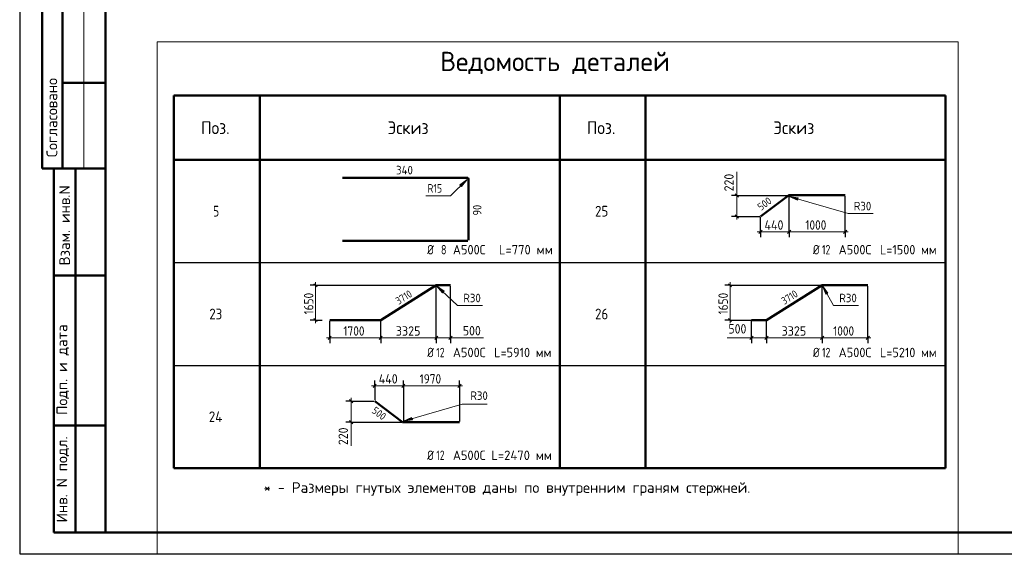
# Model space of a CAD drawing. Header units: millimetres. Extents: x 0 to 21000, y -5 to 14850.
# Tile 1 of 28: x 0 to 11486, y -5 to 6236. Entities that reach past the tile are written whole.
import ezdxf

# ---------------------------------------------------------------- set-up
doc = ezdxf.new("R2010")
doc.units = ezdxf.units.MM
for name, color, linetype, lineweight in [('Standard', 7, 'Continuous', 25), ('ДОП Верх по Х', 7, 'Continuous', 25), ('ЖБ Пилон', 180, 'Continuous', 25), ('Размерная линия_ общее', 7, 'Continuous', 13), ('Фоновоя арматура Х1', 7, 'Continuous', 25)]:
    doc.layers.add(name, color=color, linetype=linetype, lineweight=lineweight)
doc.styles.add('ISOCPEUR', font='txt')

msp = doc.modelspace()

# ---------------------------------------------------------------- hatches: boundary and pattern name
at = {"layer": 'Standard', "linetype": 'Continuous', "lineweight": 13, "transparency": 33554687}
for points in [[(5155, 4287), (5219, 4372), (5134, 4308)], [(9081, 4157), (8976, 4172), (9072, 4128)], [(4951, 3068), (4864, 3129), (4931, 3046)], [(9429, 3045), (9364, 3129), (9403, 3030)], [(4572, 1594), (4476, 1551), (4581, 1565)]]:
    msp.add_hatch(color=7, dxfattribs=at).paths.add_polyline_path(points)

# ---------------------------------------------------------------- linework, layer by layer
at = {"layer": 'Standard', "color": 7, "linetype": 'Continuous', "lineweight": 25, "transparency": 33554687}
msp.add_line((1000, 14600), (1000, 529), dxfattribs=at)
at = {"layer": 'Standard', "color": 7, "linetype": 'Continuous', "lineweight": 50, "transparency": 33554687}
for p, q in [((263, 7750), (263, 4500)), ((263, 7750), (263, 4500)), ((500, 7750), (500, 4500)), ((1000, 5500), (500, 5500)), ((1800, 5350), (1800, 4600)), ((1800, 5350), (6300, 5350)), ((10800, 5350), (1800, 5350)), ((1800, 1000), (1800, 5350)), ((2800, 1000), (2800, 5350)), ((6300, 5350), (10800, 5350)), ((6300, 1000), (6300, 5350)), ((7300, 1000), (7300, 5350)), ((10800, 1000), (10800, 5350)), ((10800, 4600), (1800, 4600)), ((0, 4500), (3, 4500)), ((263, 4500), (1000, 4500)), ((400, 250), (400, 4500)), ((400, 250), (400, 4500)), ((650, 250), (650, 4500)), ((400, 3250), (1000, 3250)), ((400, 1500), (1000, 1500)), ((1800, 1000), (10800, 1000)), ((1000, 250), (400, 250))]:
    msp.add_line(p, q, dxfattribs=at)
at = {"layer": 'Standard', "color": 7, "linetype": 'Continuous', "lineweight": 13, "transparency": 33554687}
for p, q in [((750, 7750), (750, 4500)), ((10949, -5), (10949, 5977)), ((5219, 4372), (5134, 4308)), ((5155, 4287), (5219, 4372)), ((5219, 4372), (5219, 4372)), ((5219, 4372), (5219, 4372)), ((5219, 4372), (5219, 4372)), ((8366, 4183), (8366, 4460)), ((5134, 4308), (5155, 4287)), ((5144, 4298), (5139, 4292)), ((8976, 4172), (8976, 4172)), ((8976, 4172), (8976, 4172)), ((8976, 4172), (8976, 4172)), ((8976, 4172), (9072, 4128)), ((9081, 4157), (8976, 4172)), ((9072, 4128), (9081, 4157)), ((9076, 4143), (9084, 4140)), ((4864, 3129), (4864, 3129)), ((4864, 3129), (4864, 3129)), ((4864, 3129), (4864, 3129)), ((4864, 3129), (4931, 3046)), ((4951, 3068), (4864, 3129)), ((9364, 3129), (9364, 3129)), ((9364, 3129), (9364, 3129)), ((9364, 3129), (9364, 3129)), ((9364, 3129), (9403, 3030)), ((9429, 3045), (9364, 3129)), ((4931, 3046), (4951, 3068)), ((4941, 3057), (4946, 3052)), ((9403, 3030), (9429, 3045)), ((9416, 3037), (9420, 3031)), ((5024, 2522), (5409, 2522)), ((8537, 2522), (8253, 2522)), ((9524, 2522), (9909, 2522)), ((3866, 1539), (3866, 1263)), ((4572, 1594), (4476, 1551)), ((4476, 1551), (4581, 1565)), ((4476, 1551), (4476, 1551)), ((4476, 1551), (4476, 1551)), ((4476, 1551), (4476, 1551)), ((4581, 1565), (4572, 1594)), ((4576, 1580), (4584, 1582))]:
    msp.add_line(p, q, dxfattribs=at)
at = {"layer": 'Standard', "color": 7, "linetype": 'Continuous', "lineweight": 35, "transparency": 33554687}
for p, q in [((10800, 4150), (10800, 2200)), ((10800, 2950), (10800, 1000))]:
    msp.add_line(p, q, dxfattribs=at)
at = {"layer": 'Standard', "color": 7, "linetype": 'Continuous', "lineweight": -3, "transparency": 33554687}
for p, q in [((1800, 3400), (10800, 3400)), ((1800, 2200), (10800, 2200))]:
    msp.add_line(p, q, dxfattribs=at)
at = {"layer": 'Standard', "color": 7, "linetype": 'Continuous', "lineweight": 25, "transparency": 33554687}
msp.add_lwpolyline([(0, 0), (21000, 0), (21000, 14850), (0, 14850), (0, 0)], close=True, dxfattribs=at)
at = {"layer": 'Standard', "color": 7, "linetype": 'Continuous', "lineweight": 13, "transparency": 33554687}
for points in [[(21000, 14850), (0, 14850), (0, 0), (21000, 0), (21000, 14850)], [(10949, 5977), (1602, 5977), (1602, -5)], [(4736, 4181), (5027, 4181), (5219, 4372)], [(9955, 3973), (9663, 3973), (8976, 4172)], [(5400, 2901), (5109, 2901), (4864, 3129)], [(9786, 2901), (9495, 2901), (9364, 3129)], [(5455, 1749), (5163, 1749), (4476, 1551)]]:
    msp.add_lwpolyline(points, dxfattribs=at)
at = {"layer": 'Standard', "color": 7, "linetype": 'Continuous', "lineweight": 50, "transparency": 33554687}
msp.add_lwpolyline([(1000, 14600), (20750, 14600), (20750, 250), (1000, 250), (1000, 14600)], close=True, dxfattribs=at)
at = {"layer": 'ДОП Верх по Х', "color": 7, "linetype": 'Continuous', "lineweight": 50, "transparency": 33554687}
for p, q in [((8642, 3939), (8967, 4183)), ((8976, 4186), (9629, 4186)), ((4211, 2730), (4860, 3136)), ((4864, 3137), (5024, 3137)), ((8711, 2730), (9360, 3136)), ((9364, 3137), (9893, 3137)), ((4142, 1783), (4467, 1539)), ((4476, 1536), (5129, 1536))]:
    msp.add_line(p, q, dxfattribs=at)
for centre, radius, start, end in [((8976, 4172), 14.3, 90, 126.8699), ((4864, 3129), 8.17, 90, 122.0054), ((9364, 3129), 8.17, 90, 122.0054), ((4476, 1551), 14.3, 233.1301, 270)]:
    msp.add_arc(centre, radius, start, end, dxfattribs=at)
at = {"layer": 'ЖБ Пилон', "color": 7, "linetype": 'Continuous', "lineweight": 50, "transparency": 33554687}
for p, q in [((3766, 4388), (5226, 4388)), ((5234, 4379), (5234, 3662)), ((5226, 3654), (3766, 3654))]:
    msp.add_line(p, q, dxfattribs=at)
msp.add_arc((5226, 4379), 8.43, 0, 90, dxfattribs=at)
at = {"layer": 'Размерная линия_ общее', "color": 253, "linetype": 'Continuous', "lineweight": -3, "true_color": 0xa0a0a0, "transparency": 33554687}
for p, q in [((8366, 4183), (8304, 4183)), ((8366, 4183), (8429, 4183)), ((8366, 4183), (8957, 4183)), ((9629, 3759), (9629, 4176)), ((8366, 3939), (8304, 3939)), ((8366, 3939), (8429, 3939)), ((8366, 3939), (8632, 3939)), ((8642, 3759), (8642, 3929)), ((8642, 3759), (8642, 3822)), ((8976, 3759), (8976, 3822)), ((9629, 3759), (9629, 3822)), ((8642, 3759), (8642, 3697)), ((8976, 3759), (8976, 3697)), ((9629, 3759), (9629, 3697)), ((3451, 3136), (3389, 3136)), ((3451, 3136), (3514, 3136)), ((8286, 3136), (8224, 3136)), ((8286, 3136), (8349, 3136)), ((9893, 2522), (9893, 3127)), ((3451, 2730), (3389, 2730)), ((3451, 2730), (3514, 2730)), ((3451, 2730), (3529, 2730)), ((3616, 2522), (3616, 2720)), ((8286, 2730), (8224, 2730)), ((8286, 2730), (8349, 2730)), ((8286, 2730), (8537, 2730)), ((3616, 2522), (3616, 2584)), ((4211, 2522), (4211, 2584)), ((4860, 2522), (4860, 2584)), ((5024, 2522), (5024, 2584)), ((8537, 2522), (8537, 2584)), ((8711, 2522), (8711, 2584)), ((9360, 2522), (9360, 2584)), ((9893, 2522), (9893, 2584)), ((3616, 2522), (3616, 2459)), ((4211, 2522), (4211, 2459)), ((4860, 2522), (4860, 2459)), ((5024, 2522), (5024, 2459)), ((8537, 2522), (8537, 2459)), ((8711, 2522), (8711, 2459)), ((9360, 2522), (9360, 2459)), ((9893, 2522), (9893, 2459)), ((4142, 1963), (4142, 2025)), ((4142, 1963), (4142, 1900)), ((4142, 1963), (4142, 1793)), ((4476, 1963), (4476, 2025)), ((4476, 1963), (4476, 1900)), ((4476, 1963), (4476, 1546)), ((5129, 1963), (5129, 2025)), ((5129, 1963), (5129, 1900)), ((5129, 1963), (5129, 1546)), ((3866, 1783), (3804, 1783)), ((3866, 1783), (3929, 1783)), ((3866, 1783), (4132, 1783)), ((3866, 1539), (3804, 1539)), ((3866, 1539), (3929, 1539))]:
    msp.add_line(p, q, dxfattribs=at)
at = {"layer": 'Размерная линия_ общее', "color": 7, "linetype": 'Continuous', "lineweight": 25, "transparency": 33554687}
for p, q in [((8385, 4164), (8348, 4202)), ((8385, 3920), (8348, 3958)), ((8623, 3741), (8660, 3778)), ((8957, 3741), (8994, 3778)), ((9610, 3741), (9648, 3778)), ((3470, 3117), (3433, 3154)), ((8305, 3117), (8268, 3154)), ((3470, 2711), (3433, 2749)), ((8305, 2711), (8268, 2749)), ((3597, 2503), (3634, 2541)), ((4192, 2503), (4230, 2541)), ((4841, 2503), (4879, 2541)), ((5006, 2503), (5043, 2541)), ((8518, 2503), (8556, 2541)), ((8692, 2503), (8730, 2541)), ((9341, 2503), (9379, 2541)), ((9874, 2503), (9912, 2541)), ((4123, 1944), (4160, 1982)), ((4457, 1944), (4494, 1982)), ((5110, 1944), (5148, 1982)), ((3848, 1802), (3885, 1764)), ((3848, 1558), (3885, 1520))]:
    msp.add_line(p, q, dxfattribs=at)
at = {"layer": 'Размерная линия_ общее', "color": 7, "linetype": 'Continuous', "lineweight": 13, "transparency": 33554687}
for p, q in [((8366, 4183), (8366, 4221)), ((8366, 3939), (8366, 4183)), ((8366, 3939), (8366, 3902)), ((8642, 3759), (8604, 3759)), ((8642, 3759), (8976, 3759)), ((8976, 3759), (9629, 3759)), ((9629, 3759), (9666, 3759)), ((3451, 3136), (3451, 3173)), ((8286, 3136), (8286, 3173)), ((3451, 2730), (3451, 2693)), ((8286, 2730), (8286, 2693)), ((3616, 2522), (3578, 2522)), ((3616, 2522), (4211, 2522)), ((4211, 2522), (4860, 2522)), ((4860, 2522), (5024, 2522)), ((5024, 2522), (5062, 2522)), ((8537, 2522), (8500, 2522)), ((8537, 2522), (8711, 2522)), ((8711, 2522), (9360, 2522)), ((9360, 2522), (9893, 2522)), ((9893, 2522), (9930, 2522)), ((4142, 1963), (4104, 1963)), ((4142, 1963), (4476, 1963)), ((4476, 1963), (5129, 1963)), ((5129, 1963), (5166, 1963)), ((3866, 1783), (3866, 1821)), ((3866, 1783), (3866, 1539)), ((3866, 1539), (3866, 1502))]:
    msp.add_line(p, q, dxfattribs=at)
at = {"layer": 'Размерная линия_ общее', "color": 253, "linetype": 'Continuous', "lineweight": -3, "true_color": 0xa0a0a0, "transparency": 33554687}
for points in [[(8976, 3759), (8976, 3768), (8976, 3768), (8976, 4063), (8976, 4063), (8976, 4176)], [(3451, 3136), (4280, 3136), (4280, 3136), (4830, 3136)], [(4860, 2522), (4860, 2533), (4860, 2533), (4860, 3058), (4860, 3058), (4860, 3126)], [(5024, 2522), (5024, 2533), (5024, 2533), (5024, 3127)], [(8286, 3136), (8576, 3136), (8576, 3136), (9340, 3136)], [(9360, 2522), (9360, 2533), (9360, 2533), (9360, 3126)], [(4211, 2522), (4211, 2530), (4211, 2530), (4211, 2531), (4211, 2531), (4211, 2720)], [(8537, 2522), (8537, 2544), (8537, 2544), (8537, 2550), (8537, 2550), (8537, 2720)], [(8711, 2522), (8711, 2537), (8711, 2537), (8711, 2546), (8711, 2546), (8711, 2720)], [(3866, 1539), (4275, 1539), (4275, 1539), (4457, 1539)]]:
    msp.add_lwpolyline(points, dxfattribs=at)
at = {"layer": 'Размерная линия_ общее', "color": 7, "linetype": 'Continuous', "lineweight": 13, "transparency": 33554687}
for points in [[(3451, 2730), (3451, 2749), (3451, 2749), (3451, 3136)], [(8286, 2730), (8286, 2764), (8286, 2764), (8286, 3136)]]:
    msp.add_lwpolyline(points, dxfattribs=at)
at = {"layer": 'Фоновоя арматура Х1', "color": 7, "linetype": 'Continuous', "lineweight": 50, "transparency": 33554687}
for p, q in [((4211, 2730), (3616, 2730)), ((8711, 2730), (8537, 2730))]:
    msp.add_line(p, q, dxfattribs=at)

# ---------------------------------------------------------------- texts
at = {"layer": 'Standard', "color": 7, "linetype": 'Continuous', "lineweight": 50, "transparency": 33554687, "insert": (4905, 5600), "char_height": 225, "width": 2899.15, "attachment_point": 7, "style": 'ISOCPEUR'}
msp.add_mtext('\\W0.98;Ведомость деталей', dxfattribs=at)
at = {"layer": 'Standard', "color": 7, "linetype": 'Continuous', "lineweight": 50, "transparency": 33554687, "char_height": 125, "attachment_point": 7, "rotation": 90, "style": 'ISOCPEUR'}
for s, insert, width in [('\\A1;{\\fISOCPEUR|i0|b0;\\H125.000000;\\W1.000000;\\C7;Согласовано}\\P', (438, 4631), 1035.94), ('\\A1;{\\fISOCPEUR|i0|b0;\\H125.000000;\\W1.000000;\\C7;Взам. инв.N}\\P', (586, 3368), 954.55), ('\\A1;{\\fISOCPEUR|i0|b0;\\H125.000000;\\W1.000000;\\C7;Подп. и дата}\\P', (575, 1621), 1098.53), ('\\A1;{\\fISOCPEUR|i0|b0;\\H125.000000;\\W1.000000;\\C7;Инв. N подл.}\\P', (575, 367), 1010.9)]:
    msp.add_mtext(s, dxfattribs=dict(at, insert=insert, width=width))
at = {"layer": 'Standard', "color": 7, "linetype": 'Continuous', "lineweight": 25, "transparency": 33554687, "attachment_point": 7, "style": 'ISOCPEUR'}
for s, insert, char_height, width in [('\\W0.92;Поз.', (2116, 4900), 150, 436.49), ('\\W0.94;Эскиз', (4291, 4900), 150, 588.06), ('\\W0.92;Поз.', (6616, 4900), 150, 436.49), ('\\W0.94;Эскиз', (8791, 4900), 150, 588.06), ('\\W0.78;5', (2256, 3938), 125, 136.01), ('\\W0.87;25', (6712, 3938), 125, 229.5), ('\\W0.83;Ø', (4753, 3496), 110, 155.83), ('\\W0.78;8', (4914, 3496), 110, 119.68), ('\\W0.95;А500С', (5053, 3496), 110, 458.88), ('\\W0.97;L=770 мм', (5590, 3496), 110, 679.73), ('\\W0.83;Ø', (9253, 3496), 110, 155.84), ('\\W0.75;12', (9359, 3496), 110, 173.17), ('\\W0.95;А500С', (9553, 3496), 110, 458.88), ('\\W0.94;L=1500 мм', (10035, 3496), 110, 733.27), ('\\W0.87;23', (2212, 2738), 125, 229.51), ('\\W0.87;26', (6712, 2738), 125, 229.5), ('\\W0.83;Ø', (4753, 2296), 110, 155.83), ('\\W0.75;12', (4859, 2296), 110, 173.17), ('\\W0.95;А500С', (5053, 2296), 110, 458.88), ('\\W0.94;L=5910 мм', (5535, 2296), 110, 733.27), ('\\W0.83;Ø', (9253, 2296), 110, 155.84), ('\\W0.75;12', (9359, 2296), 110, 173.17), ('\\W0.95;А500С', (9553, 2296), 110, 458.88), ('\\W0.94;L=5210 мм', (10035, 2296), 110, 733.27), ('\\W0.88;24', (2206, 1538), 125, 242.5), ('\\W0.83;Ø', (4753, 1096), 110, 155.83), ('\\W0.75;12', (4859, 1096), 110, 173.17), ('\\W0.95;А500С', (5053, 1096), 110, 458.88), ('\\W0.97;L=2470 мм', (5502, 1096), 110, 767.92), ('\\W1.00;* - Размеры гнутых элементов даны по внутренним граням стержней. ', (2845, 678), 125, 5827.97)]:
    msp.add_mtext(s, dxfattribs=dict(at, insert=insert, char_height=char_height, width=width))
at = {"layer": 'Standard', "color": 7, "linetype": 'Continuous', "lineweight": 18, "transparency": 33554687, "char_height": 100, "attachment_point": 7, "style": 'ISOCPEUR'}
for s, insert, width in [('\\W0.83;R15', (4757, 4217), 241.55), ('\\W0.92;R30', (9730, 4010), 265.65), ('\\W0.92;R30', (5175, 2937), 265.65), ('\\W0.92;R30', (9561, 2937), 265.65), ('\\W0.92;R30', (5257, 1797), 265.65)]:
    msp.add_mtext(s, dxfattribs=dict(at, insert=insert, width=width))
at = {"layer": 'ДОП Верх по Х', "color": 7, "linetype": 'Continuous', "lineweight": 18, "transparency": 33554687, "char_height": 87.5, "attachment_point": 7, "style": 'ISOCPEUR'}
for s, insert, width, rotation in [('\\W0.91;500', (8648, 4002), 223.51, 36.8699), ('\\W0.87;3710', (4420, 2906), 265.25, 32.0054), ('\\W0.87;3710', (8920, 2906), 265.25, 32.0054), ('\\W0.91;500', (4099, 1655), 223.52, 323.1301)]:
    msp.add_mtext(s, dxfattribs=dict(at, insert=insert, width=width, rotation=rotation))
at = {"layer": 'ЖБ Пилон', "color": 7, "linetype": 'Continuous', "lineweight": 18, "transparency": 33554687, "insert": (4390, 4430), "char_height": 100, "width": 265.65, "attachment_point": 7, "style": 'ISOCPEUR'}
msp.add_mtext('\\W0.92;340', dxfattribs=at)
at = {"layer": 'ЖБ Пилон', "color": 7, "linetype": 'Continuous', "lineweight": 18, "transparency": 33554687, "insert": (5387, 3951), "char_height": 100, "width": 183.6, "attachment_point": 7, "rotation": 90, "style": 'ISOCPEUR'}
msp.add_mtext('\\W0.87;90', dxfattribs=at)
at = {"layer": 'Размерная линия_ общее', "color": 7, "linetype": 'Continuous', "lineweight": 25, "transparency": 33554687, "char_height": 110, "attachment_point": 7, "rotation": 90, "style": 'ISOCPEUR'}
for s, insert, width in [('\\W0.91;220', (8329, 4232), 280.99), ('\\W0.87;1650', (3426, 2795), 333.45), ('\\W0.87;1650', (8261, 2795), 333.45), ('\\W0.91;220', (3829, 1270), 280.99)]:
    msp.add_mtext(s, dxfattribs=dict(at, insert=insert, width=width))
at = {"layer": 'Размерная линия_ общее', "color": 7, "linetype": 'Continuous', "lineweight": 25, "transparency": 33554687, "char_height": 110, "attachment_point": 7, "style": 'ISOCPEUR'}
for s, insert, width in [('\\W0.92;440', (8688, 3784), 303.43), ('\\W0.87;1000', (9165, 3784), 333.45), ('\\W0.87;1700', (3776, 2547), 333.45), ('\\W0.93;3325', (4387, 2547), 359.05), ('\\W0.91;500', (5169, 2550), 280.99), ('\\W0.91;500', (8267, 2572), 280.99), ('\\W0.93;3325', (8887, 2547), 359.05), ('\\W0.87;1000', (9489, 2547), 333.45), ('\\W0.92;440', (4188, 1988), 303.43), ('\\W0.87;1970', (4665, 1988), 333.45)]:
    msp.add_mtext(s, dxfattribs=dict(at, insert=insert, width=width))

doc.saveas('drawing.dxf')
